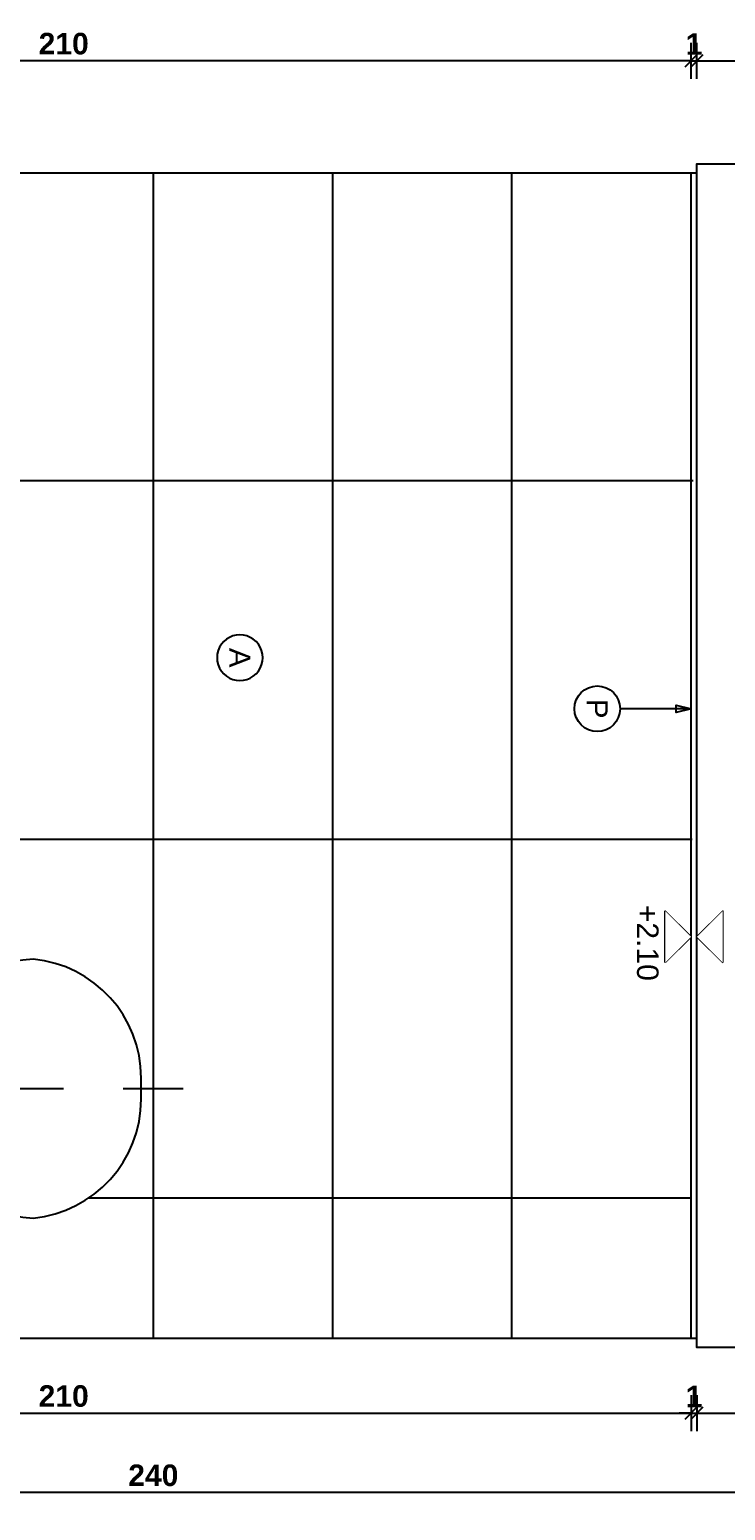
# Model space of a CAD drawing. Extents: x 1 to 126, y -14 to 17.
# Tile 101 of 132: x 79.09 to 80.25, y -0.83 to 1.64. Entities that reach past the tile are written whole.
import ezdxf
from ezdxf.enums import TextEntityAlignment as Align

# ---------------------------------------------------------------- set-up
doc = ezdxf.new("R2010")
doc.units = 0
doc.set_wipeout_variables(frame=1)
doc.header["$PDMODE"] = 3
doc.linetypes.add('DASHDOT', pattern=[1, 0.5, -0.25, 0, -0.25])
for name, color, linetype in [('A-ALBA-0', 9, 'Continuous'), ('A-ALBA-1', 1, 'Continuous'), ('A-ALBA-2', 2, 'Continuous'), ('A-ANNO-SIMB @ 20', 2, 'Continuous'), ('A-ANOT-COTA-PARC', 1, 'Continuous'), ('A-ANOT-NIVL @ 20', 2, 'Continuous'), ('A-ANOT-TTEC', 2, 'Continuous'), ('A-EQPM-FIJO', 1, 'Continuous')]:
    doc.layers.add(name, color=color, linetype=linetype)
doc.layers.add('A-ALBA-4', color=2, linetype='Continuous', lineweight=25)
doc.styles.add('BIS-ANOT', font='swiss.ttf')
doc.styles.add('BIS-COTA', font='swissb.ttf')
doc.styles.add('BIS-TXT', font='swiss.ttf')
doc.styles.add('E5-100', font='micross.ttf')
doc.dimstyles.new('BIS-COTA-PARC', dxfattribs={"dimscale": 0, "dimtxt": 0.0018, "dimasz": 0.001, "dimexe": 0.0015, "dimexo": 0, "dimgap": 0.0005, "dimtad": 1, "dimdec": 0, "dimlfac": 100, "dimzin": 9, "dimdsep": 46, "dimtxsty": 'BIS-COTA', "dimblk": 'OBLIQUE', "dimcen": 2.5, "dimclrd": 256, "dimclre": 251, "dimclrt": 2, "dimadec": 1, "dimazin": 2, "dimtfac": 1, "dimtdec": 0, "dimtix": 1, "dimtmove": 2, "dimatfit": 3, "dimldrblk": 'DOT', "dimfxl": 0.0015, "dimfxlon": 1, "dimtolj": 1, "dimtzin": 0, "dimarcsym": 0})

# ---------------------------------------------------------------- blocks, each defined once
blk = doc.blocks.new('BIS-IPMR-FA')
blk.add_wipeout([(-0.02, 0.4796), (-0.1801, 0.4796), (-0.1794, 0.4588), (-0.1772, 0.438), (-0.1736, 0.4175), (-0.1686, 0.3973), (-0.1622, 0.3774), (-0.1544, 0.3581), (-0.1453, 0.3393), (-0.135, 0.3213), (-0.1234, 0.3039), (-0.1106, 0.2875), (-0.0967, 0.2719), (-0.117, 0), (-0.117, 0), (0.117, 0), (0.0967, 0.2719), (0.1106, 0.2875), (0.1234, 0.3039), (0.135, 0.3213), (0.1453, 0.3393), (0.1544, 0.3581), (0.1622, 0.3774), (0.1686, 0.3973), (0.1736, 0.4175), (0.1772, 0.438), (0.1794, 0.4588), (0.1801, 0.4796), (0.02, 0.4796), (0.02, 0.7012), (0.0209, 0.7012), (0.0218, 0.7014), (0.0227, 0.7016), (0.0236, 0.7019), (0.0245, 0.7022), (0.0253, 0.7027), (0.026, 0.7032), (0.0267, 0.7038), (0.0274, 0.7045), (0.028, 0.7052), (0.0285, 0.7059), (0.029, 0.7067), (0.0293, 0.7076), (0.0296, 0.7085), (0.0298, 0.7094), (0.03, 0.7103), (0.03, 0.7112), (0.04, 0.76), (0.1025, 0.76), (0.1198, 0.7775), (0.1359, 0.7961), (0.1508, 0.8157), (0.1642, 0.8363), (0.1763, 0.8577), (0.1869, 0.8799), (0.196, 0.9027), (0.2036, 0.9261), (0.2095, 0.95), (0.2139, 0.9742), (0.2166, 0.9987), (0.214, 1.0169), (0.2097, 1.0349), (0.2038, 1.0523), (0.1964, 1.0692), (0.1874, 1.0853), (0.1769, 1.1005), (0.1651, 1.1146), (0.152, 1.1277), (0.1378, 1.1394), (0.1226, 1.1498), (0.1065, 1.1588), (0.0896, 1.1662), (0.0721, 1.1721), (0.0542, 1.1763), (0.0359, 1.1788), (0.0175, 1.1797), (-0.0175, 1.1797), (-0.0359, 1.1788), (-0.0542, 1.1763), (-0.0721, 1.1721), (-0.0896, 1.1662), (-0.1065, 1.1588), (-0.1226, 1.1498), (-0.1378, 1.1394), (-0.152, 1.1277), (-0.1651, 1.1146), (-0.1769, 1.1005), (-0.1874, 1.0853), (-0.1964, 1.0692), (-0.2038, 1.0523), (-0.2097, 1.0349), (-0.214, 1.0169), (-0.2166, 0.9987), (-0.2139, 0.9742), (-0.2095, 0.95), (-0.2036, 0.9261), (-0.196, 0.9027), (-0.1869, 0.8799), (-0.1763, 0.8577), (-0.1642, 0.8363), (-0.1508, 0.8157), (-0.1359, 0.7961), (-0.1198, 0.7775), (-0.1025, 0.76), (-0.04, 0.76), (-0.03, 0.7112), (-0.03, 0.7103), (-0.0298, 0.7094), (-0.0296, 0.7085), (-0.0293, 0.7076), (-0.029, 0.7067), (-0.0285, 0.7059), (-0.028, 0.7052), (-0.0274, 0.7045), (-0.0267, 0.7038), (-0.026, 0.7032), (-0.0253, 0.7027), (-0.0245, 0.7022), (-0.0236, 0.7019), (-0.0227, 0.7016), (-0.0218, 0.7014), (-0.0209, 0.7012), (-0.02, 0.7012)])
for p, q in [((0.0175, 1.1797), (-0.0175, 1.1797)), ((0.1025, 0.76), (-0.1025, 0.76)), ((-0.04, 0.76), (-0.03, 0.7112)), ((0.03, 0.7112), (0.04, 0.76)), ((-0.02, 0.7012), (-0.02, 0.4796)), ((-0.02, 0.7012), (0.02, 0.7012)), ((0.02, 0.4796), (0.02, 0.7012)), ((-0.1801, 0.4796), (0.1801, 0.4796)), ((-0.1796, 0.4616), (0.1796, 0.4616)), ((-0.0967, 0.2719), (-0.117, 0)), ((0.117, 0), (0.0967, 0.2719)), ((-0.117, 0), (0.117, 0)), ((-0.117, 0), (-0.117, 0))]:
    blk.add_line(p, q)
for centre, radius, start, end in [((-0.0175, 0.9797), 0.2, 90, 174.5576), ((0.0175, 0.9797), 0.2, 5.4424, 90), ((0.1494, 1.027), 0.3671, 184.4344, 226.6703), ((-0.1494, 1.027), 0.3671, 313.3297, 355.5656), ((-0.02, 0.7112), 0.01, 180, 270), ((0.02, 0.7112), 0.01, 270, 0), ((0.12, 0.4796), 0.3001, 180, 223.7892), ((-0.12, 0.4796), 0.3001, 316.2108, 0), ((0.0035, 0.4484), 0.1946, 247.7159, 292.2841)]:
    blk.add_arc(centre, radius, start, end)
blk = doc.blocks.new('A-ANNO-NOM-2')
blk.add_wipeout([(0, -0.00191), (0.0003, -0.00189), (0.00059, -0.00182), (0.00087, -0.0017), (0.00112, -0.00155), (0.00135, -0.00135), (0.00155, -0.00112), (0.0017, -0.00087), (0.00182, -0.00059), (0.00189, -0.0003), (0.00191, 0), (0.00189, 0.0003), (0.00182, 0.00059), (0.0017, 0.00087), (0.00155, 0.00112), (0.00135, 0.00135), (0.00112, 0.00155), (0.00087, 0.0017), (0.00059, 0.00182), (0.0003, 0.00189), (0, 0.00191), (-0.0003, 0.00189), (-0.00059, 0.00182), (-0.00087, 0.0017), (-0.00112, 0.00155), (-0.00135, 0.00135), (-0.00155, 0.00112), (-0.0017, 0.00087), (-0.00182, 0.00059), (-0.00189, 0.0003), (-0.00191, 0), (-0.00189, -0.0003), (-0.00182, -0.00059), (-0.0017, -0.00087), (-0.00155, -0.00112), (-0.00135, -0.00135), (-0.00112, -0.00155), (-0.00087, -0.0017), (-0.00059, -0.00182), (-0.0003, -0.00189)])
blk.add_lwpolyline([(0, -0.00191), (0.0003, -0.00189), (0.00059, -0.00182), (0.00087, -0.0017), (0.00112, -0.00155), (0.00135, -0.00135), (0.00155, -0.00112), (0.0017, -0.00087), (0.00182, -0.00059), (0.00189, -0.0003), (0.00191, 0), (0.00189, 0.0003), (0.00182, 0.00059), (0.0017, 0.00087), (0.00155, 0.00112), (0.00135, 0.00135), (0.00112, 0.00155), (0.00087, 0.0017), (0.00059, 0.00182), (0.0003, 0.00189), (0, 0.00191), (-0.0003, 0.00189), (-0.00059, 0.00182), (-0.00087, 0.0017), (-0.00112, 0.00155), (-0.00135, 0.00135), (-0.00155, 0.00112), (-0.0017, 0.00087), (-0.00182, 0.00059), (-0.00189, 0.0003), (-0.00191, 0), (-0.00189, -0.0003), (-0.00182, -0.00059), (-0.0017, -0.00087), (-0.00155, -0.00112), (-0.00135, -0.00135), (-0.00112, -0.00155), (-0.00087, -0.0017), (-0.00059, -0.00182), (-0.0003, -0.00189)], close=True)
at = {"color": 1, "linetype": 'Continuous', "style": 'E5-100'}
blk.add_attdef('LETRA', text='', height=0.00175, dxfattribs=at).set_placement((0, 0), align=Align.MIDDLE_CENTER)
blk = doc.blocks.new('*U53')
blk.add_lwpolyline([(0, 0.00785), (0.00031, 0.0066), (-0.00031, 0.0066)], close=True)
blk.add_wipeout([(0, -0.00191), (0.0003, -0.00189), (0.00059, -0.00182), (0.00087, -0.0017), (0.00112, -0.00155), (0.00135, -0.00135), (0.00155, -0.00112), (0.0017, -0.00087), (0.00182, -0.00059), (0.00189, -0.0003), (0.00191, 0), (0.00189, 0.0003), (0.00182, 0.00059), (0.0017, 0.00087), (0.00155, 0.00112), (0.00135, 0.00135), (0.00112, 0.00155), (0.00087, 0.0017), (0.00059, 0.00182), (0.0003, 0.00189), (0, 0.00191), (-0.0003, 0.00189), (-0.00059, 0.00182), (-0.00087, 0.0017), (-0.00112, 0.00155), (-0.00135, 0.00135), (-0.00155, 0.00112), (-0.0017, 0.00087), (-0.00182, 0.00059), (-0.00189, 0.0003), (-0.00191, 0), (-0.00189, -0.0003), (-0.00182, -0.00059), (-0.0017, -0.00087), (-0.00155, -0.00112), (-0.00135, -0.00135), (-0.00112, -0.00155), (-0.00087, -0.0017), (-0.00059, -0.00182), (-0.0003, -0.00189)])
at = {"linetype": 'Continuous'}
blk.add_line((0, 0.00785), (0, 0.00191), dxfattribs=at)
blk.add_circle((0, 0), 0.00191)
at = {"color": 1, "linetype": 'Continuous', "style": 'E5-100'}
blk.add_attdef('LETRA', text='', height=0.00175, dxfattribs=at).set_placement((0, 0), align=Align.MIDDLE_CENTER)
blk = doc.blocks.new('_Oblique')
at = {"color": 0, "lineweight": -2}
blk.add_line((-0.5, -0.5), (0.5, 0.5), dxfattribs=at)
blk = doc.blocks.new('*D558')
at = {"layer": 'A-ANOT-COTA-PARC', "color": 251, "lineweight": -2, "transparency": 16777216}
for p, q in [((78.0931, -0.6409), (78.0931, -0.7009)), ((80.1931, -0.6409), (80.1931, -0.7009))]:
    blk.add_line(p, q, dxfattribs=at)
at = {"layer": 'A-ANOT-COTA-PARC', "lineweight": -2, "transparency": 16777216}
blk.add_line((78.0931, -0.6709), (80.1931, -0.6709), dxfattribs=at)
at = {"layer": 'Defpoints', "color": 0, "transparency": 16777216}
for p in [(78.0931, -0.546), (80.1931, -0.546), (80.1931, -0.6709)]:
    blk.add_point(p, dxfattribs=at)
at = {"layer": 'A-ANOT-COTA-PARC', "lineweight": -2, "transparency": 16777216, "xscale": 0.02, "yscale": 0.02, "zscale": 0.02, "rotation": 180}
blk.add_blockref('_Oblique', (78.0931, -0.6709), dxfattribs=at)
at = {"layer": 'A-ANOT-COTA-PARC', "lineweight": -2, "transparency": 16777216, "xscale": 0.02, "yscale": 0.02, "zscale": 0.02}
blk.add_blockref('_Oblique', (80.1931, -0.6709), dxfattribs=at)
at = {"layer": 'A-ANOT-COTA-PARC', "color": 2, "transparency": 16777216, "insert": (79.1431, -0.6424), "char_height": 0.036, "attachment_point": 5, "style": 'BIS-COTA'}
blk.add_mtext('\\A1;210', dxfattribs=at)
blk = doc.blocks.new('_Dot')
at = {"color": 0, "linetype": 'ByBlock', "lineweight": -2}
blk.add_line((-0.5, 0), (-1, 0), dxfattribs=at)
at = {"color": 0, "linetype": 'ByBlock', "const_width": 0.5}
blk.add_lwpolyline([(-0.25, 0, 1), (0.25, 0, 1)], format="xyb", close=True, dxfattribs=at)
blk = doc.blocks.new('*D559')
at = {"layer": 'A-ANOT-COTA-PARC', "color": 251, "lineweight": -2, "transparency": 16777216}
for p, q in [((80.1931, -0.6409), (80.1931, -0.7009)), ((80.2031, -0.6409), (80.2031, -0.7009))]:
    blk.add_line(p, q, dxfattribs=at)
at = {"layer": 'A-ANOT-COTA-PARC', "lineweight": -2, "transparency": 16777216}
for p, q in [((80.1931, -0.6709), (80.1731, -0.6709)), ((80.1931, -0.6709), (80.2031, -0.6709)), ((80.2031, -0.6709), (80.2231, -0.6709))]:
    blk.add_line(p, q, dxfattribs=at)
at = {"layer": 'Defpoints', "color": 0, "transparency": 16777216}
for p in [(80.1931, -0.546), (80.2031, -0.546), (80.2031, -0.6709)]:
    blk.add_point(p, dxfattribs=at)
at = {"layer": 'A-ANOT-COTA-PARC', "lineweight": -2, "transparency": 16777216, "xscale": 0.02, "yscale": 0.02, "zscale": 0.02}
blk.add_blockref('_Oblique', (80.1931, -0.6709), dxfattribs=at)
at = {"layer": 'A-ANOT-COTA-PARC', "lineweight": -2, "transparency": 16777216, "xscale": 0.02, "yscale": 0.02, "zscale": 0.02, "rotation": 180}
blk.add_blockref('_Oblique', (80.2031, -0.6709), dxfattribs=at)
at = {"layer": 'A-ANOT-COTA-PARC', "color": 2, "transparency": 16777216, "insert": (80.1981, -0.6429), "char_height": 0.036, "attachment_point": 5, "style": 'BIS-COTA'}
blk.add_mtext('\\A1;1', dxfattribs=at)
blk = doc.blocks.new('*D560')
at = {"layer": 'A-ANOT-COTA-PARC', "color": 251, "lineweight": -2, "transparency": 16777216}
for p, q in [((80.2031, -0.6409), (80.2031, -0.7009)), ((80.4931, -0.6409), (80.4931, -0.7009))]:
    blk.add_line(p, q, dxfattribs=at)
at = {"layer": 'A-ANOT-COTA-PARC', "lineweight": -2, "transparency": 16777216}
blk.add_line((80.2031, -0.6709), (80.4931, -0.6709), dxfattribs=at)
at = {"layer": 'Defpoints', "color": 0, "transparency": 16777216}
for p in [(80.2031, -0.561), (80.4931, -0.561), (80.4931, -0.6709)]:
    blk.add_point(p, dxfattribs=at)
at = {"layer": 'A-ANOT-COTA-PARC', "lineweight": -2, "transparency": 16777216, "xscale": 0.02, "yscale": 0.02, "zscale": 0.02, "rotation": 180}
blk.add_blockref('_Oblique', (80.2031, -0.6709), dxfattribs=at)
at = {"layer": 'A-ANOT-COTA-PARC', "lineweight": -2, "transparency": 16777216, "xscale": 0.02, "yscale": 0.02, "zscale": 0.02}
blk.add_blockref('_Oblique', (80.4931, -0.6709), dxfattribs=at)
at = {"layer": 'A-ANOT-COTA-PARC', "color": 2, "transparency": 16777216, "insert": (80.3481, -0.6423), "char_height": 0.036, "attachment_point": 5, "style": 'BIS-COTA'}
blk.add_mtext('\\A1;29', dxfattribs=at)
blk = doc.blocks.new('*D561')
at = {"layer": 'A-ANOT-COTA-PARC', "color": 251, "lineweight": -2, "transparency": 16777216}
for p, q in [((78.0931, -0.7735), (78.0931, -0.8335)), ((80.4931, -0.7735), (80.4931, -0.8335))]:
    blk.add_line(p, q, dxfattribs=at)
at = {"layer": 'A-ANOT-COTA-PARC', "lineweight": -2, "transparency": 16777216}
blk.add_line((80.4931, -0.8035), (78.0931, -0.8035), dxfattribs=at)
at = {"layer": 'Defpoints', "color": 0, "transparency": 16777216}
for p in [(78.0931, -0.546), (80.4931, -0.561), (78.0931, -0.8035)]:
    blk.add_point(p, dxfattribs=at)
at = {"layer": 'A-ANOT-COTA-PARC', "lineweight": -2, "transparency": 16777216, "xscale": 0.02, "yscale": 0.02, "zscale": 0.02, "rotation": 180}
blk.add_blockref('_Oblique', (78.0931, -0.8035), dxfattribs=at)
at = {"layer": 'A-ANOT-COTA-PARC', "lineweight": -2, "transparency": 16777216, "xscale": 0.02, "yscale": 0.02, "zscale": 0.02}
blk.add_blockref('_Oblique', (80.4931, -0.8035), dxfattribs=at)
at = {"layer": 'A-ANOT-COTA-PARC', "color": 2, "transparency": 16777216, "insert": (79.2931, -0.775), "char_height": 0.036, "attachment_point": 5, "style": 'BIS-COTA'}
blk.add_mtext('\\A1;240', dxfattribs=at)
blk = doc.blocks.new('*D566')
at = {"layer": 'A-ANOT-COTA-PARC', "color": 251, "lineweight": -2, "transparency": 16777216}
for p, q in [((80.1931, 1.5616), (80.1931, 1.6216)), ((80.2031, 1.5616), (80.2031, 1.6216))]:
    blk.add_line(p, q, dxfattribs=at)
at = {"layer": 'A-ANOT-COTA-PARC', "lineweight": -2, "transparency": 16777216}
for p, q in [((80.1931, 1.5916), (80.1731, 1.5916)), ((80.1931, 1.5916), (80.2031, 1.5916)), ((80.2031, 1.5916), (80.2231, 1.5916))]:
    blk.add_line(p, q, dxfattribs=at)
at = {"layer": 'Defpoints', "color": 0, "transparency": 16777216}
for p in [(80.2031, 1.5916), (80.1931, 1.404), (80.2031, 1.404)]:
    blk.add_point(p, dxfattribs=at)
at = {"layer": 'A-ANOT-COTA-PARC', "lineweight": -2, "transparency": 16777216, "xscale": 0.02, "yscale": 0.02, "zscale": 0.02}
blk.add_blockref('_Oblique', (80.1931, 1.5916), dxfattribs=at)
at = {"layer": 'A-ANOT-COTA-PARC', "lineweight": -2, "transparency": 16777216, "xscale": 0.02, "yscale": 0.02, "zscale": 0.02, "rotation": 180}
blk.add_blockref('_Oblique', (80.2031, 1.5916), dxfattribs=at)
at = {"layer": 'A-ANOT-COTA-PARC', "color": 2, "transparency": 16777216, "insert": (80.1981, 1.6196), "char_height": 0.036, "attachment_point": 5, "style": 'BIS-COTA'}
blk.add_mtext('\\A1;1', dxfattribs=at)
blk = doc.blocks.new('*D567')
at = {"layer": 'A-ANOT-COTA-PARC', "color": 251, "lineweight": -2, "transparency": 16777216}
for p, q in [((80.2031, 1.5616), (80.2031, 1.6216)), ((80.4931, 1.5616), (80.4931, 1.6216))]:
    blk.add_line(p, q, dxfattribs=at)
at = {"layer": 'A-ANOT-COTA-PARC', "lineweight": -2, "transparency": 16777216}
blk.add_line((80.2031, 1.5916), (80.4931, 1.5916), dxfattribs=at)
at = {"layer": 'Defpoints', "color": 0, "transparency": 16777216}
for p in [(80.4931, 1.5916), (80.2031, 1.419), (80.4931, 1.419)]:
    blk.add_point(p, dxfattribs=at)
at = {"layer": 'A-ANOT-COTA-PARC', "lineweight": -2, "transparency": 16777216, "xscale": 0.02, "yscale": 0.02, "zscale": 0.02, "rotation": 180}
blk.add_blockref('_Oblique', (80.2031, 1.5916), dxfattribs=at)
at = {"layer": 'A-ANOT-COTA-PARC', "lineweight": -2, "transparency": 16777216, "xscale": 0.02, "yscale": 0.02, "zscale": 0.02}
blk.add_blockref('_Oblique', (80.4931, 1.5916), dxfattribs=at)
at = {"layer": 'A-ANOT-COTA-PARC', "color": 2, "transparency": 16777216, "insert": (80.3481, 1.6201), "char_height": 0.036, "attachment_point": 5, "style": 'BIS-COTA'}
blk.add_mtext('\\A1;29', dxfattribs=at)
blk = doc.blocks.new('*D568')
at = {"layer": 'A-ANOT-COTA-PARC', "color": 251, "lineweight": -2, "transparency": 16777216}
for p, q in [((78.0931, 1.5616), (78.0931, 1.6216)), ((80.1931, 1.5616), (80.1931, 1.6216))]:
    blk.add_line(p, q, dxfattribs=at)
at = {"layer": 'A-ANOT-COTA-PARC', "lineweight": -2, "transparency": 16777216}
blk.add_line((80.1931, 1.5916), (78.0931, 1.5916), dxfattribs=at)
at = {"layer": 'Defpoints', "color": 0, "transparency": 16777216}
for p in [(78.0931, 1.5916), (78.0931, 1.404), (80.1931, 1.404)]:
    blk.add_point(p, dxfattribs=at)
at = {"layer": 'A-ANOT-COTA-PARC', "lineweight": -2, "transparency": 16777216, "xscale": 0.02, "yscale": 0.02, "zscale": 0.02, "rotation": 180}
blk.add_blockref('_Oblique', (78.0931, 1.5916), dxfattribs=at)
at = {"layer": 'A-ANOT-COTA-PARC', "lineweight": -2, "transparency": 16777216, "xscale": 0.02, "yscale": 0.02, "zscale": 0.02}
blk.add_blockref('_Oblique', (80.1931, 1.5916), dxfattribs=at)
at = {"layer": 'A-ANOT-COTA-PARC', "color": 2, "transparency": 16777216, "insert": (79.1431, 1.6201), "char_height": 0.036, "attachment_point": 5, "style": 'BIS-COTA'}
blk.add_mtext('\\A1;210', dxfattribs=at)
blk = doc.blocks.new('*U175')
at = {"color": 0, "linetype": 'Continuous'}
blk.add_line((-0.0043, 0), (0.00215, 0), dxfattribs=at)
at = {"color": 0, "linetype": 'Continuous', "ltscale": 5}
blk.add_lwpolyline([(-0.00215, 0.00215), (0.00215, 0.00215), (0, 0), (-0.00215, 0.00215)], dxfattribs=at)
blk.add_wipeout([(0, 0), (0.00215, 0.00215), (-0.00215, 0.00215)])
blk = doc.blocks.new('*U47')
at = {"color": 0, "linetype": 'Continuous'}
blk.add_line((-0.0043, 0), (0.00215, 0), dxfattribs=at)
at = {"color": 0, "linetype": 'Continuous', "ltscale": 5}
blk.add_lwpolyline([(-0.00215, -0.00215), (0.00215, -0.00215), (0, 0), (-0.00215, -0.00215)], dxfattribs=at)
blk.add_wipeout([(0, 0), (0.00215, -0.00215), (-0.00215, -0.00215)])

msp = doc.modelspace()

# ---------------------------------------------------------------- hatches: boundary and pattern name
at = {"layer": 'A-ALBA-0'}
h = msp.add_hatch(dxfattribs=at)
h.set_pattern_fill('_USER', color=256, scale=0.3, angle=270, pattern_type=0)
h.set_pattern_definition([(270, (80.1931, -0.9146), (0.3, -4e-16), [])])
h.paths.add_polyline_path([(78.0981, 1.404), (80.1981, 1.404), (80.1931, -0.546), (78.0931, -0.546)])
h = msp.add_hatch(dxfattribs=at)
h.set_pattern_fill('_USER', color=256, scale=0.6, angle=90, pattern_type=0)
h.set_pattern_definition([(360, (103.8416, -76.5112), (8e-16, 0.6), [])])
h.paths.add_polyline_path([(78.0981, 1.404), (80.1981, 1.404), (80.1931, -0.546), (78.0931, -0.546)])

# ---------------------------------------------------------------- linework, layer by layer
at = {"layer": 'A-ALBA-1'}
for p, q in [((80.1931, -0.546), (80.1931, 1.404)), ((80.2031, -0.546), (80.2031, 1.404))]:
    msp.add_line(p, q, dxfattribs=at)
at = {"layer": 'A-ALBA-4'}
msp.add_lwpolyline([(80.9334, -0.561), (80.2031, -0.561), (80.2031, -0.546), (78.0931, -0.546), (78.0931, 1.404), (80.2031, 1.404), (80.2031, 1.419), (81.0897, 1.419)], close=True, dxfattribs=at)

# ---------------------------------------------------------------- dimensions: what is measured, and where the dimension line sits
at = {"layer": 'A-ANOT-COTA-PARC'}
for base, p1, p2, picture, middle in [((78.0931, 1.5916), (80.1931, 1.404), (78.0931, 1.404), '*D568', (79.1431, 1.6201)), ((80.2031, 1.5916), (80.1931, 1.404), (80.2031, 1.404), '*D566', (80.1981, 1.6196)), ((80.4931, 1.5916), (80.2031, 1.419), (80.4931, 1.419), '*D567', (80.3481, 1.6201)), ((80.1931, -0.6709), (78.0931, -0.546), (80.1931, -0.546), '*D558', (79.1431, -0.6424)), ((78.0931, -0.8035), (80.4931, -0.561), (78.0931, -0.546), '*D561', (79.2931, -0.775)), ((80.2031, -0.6709), (80.1931, -0.546), (80.2031, -0.546), '*D559', (80.1981, -0.6429)), ((80.4931, -0.6709), (80.2031, -0.561), (80.4931, -0.561), '*D560', (80.3481, -0.6423))]:
    dim = msp.add_linear_dim(base=base, p1=p1, p2=p2, dimstyle='BIS-COTA-PARC', override={"dimscale": 0, "dimtix": 1, "dimtofl": 1, "dimtmove": 2, "dimatfit": 3}, dxfattribs=at)
    dim.commit()
    dim.dimension.update_dxf_attribs({"geometry": picture, "text_midpoint": middle})

# ---------------------------------------------------------------- next in the draw order: block references
at = {"layer": 'A-ANNO-SIMB @ 20', "linetype": 'Continuous'}
ref = msp.add_blockref('A-ANNO-NOM-2', (79.438, 0.593), dxfattribs=dict(at, xscale=20, yscale=20, zscale=20, rotation=269.9999999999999))
ref.add_attrib('LETRA', 'A', dxfattribs={"layer": '0', "color": 1, "linetype": 'Continuous', "height": 0.035, "rotation": 270, "style": 'BIS-ANOT'}).set_placement((79.438, 0.593), align=Align.MIDDLE_CENTER)
at = {"layer": 'A-ANNO-SIMB @ 20', "linetype": 'Continuous', "xscale": 20, "yscale": 20, "zscale": 20, "rotation": 269.9999999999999}
msp.add_blockref('*U53', (80.0362, 0.5076), dxfattribs=at).add_auto_attribs({'LETRA': 'P'})
at = {"layer": 'A-ANOT-NIVL @ 20', "xscale": 20, "yscale": 20, "zscale": 20, "rotation": 90.00000003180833}
msp.add_blockref('*U175', (80.1931, 0.1262), dxfattribs=at)
at = {"layer": 'A-EQPM-FIJO', "linetype": 'Continuous', "rotation": 269.9999999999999}
msp.add_blockref('BIS-IPMR-FA', (78.0931, -0.1278), dxfattribs=at)

# ---------------------------------------------------------------- next in the draw order: linework, layer by layer
at = {"layer": 'A-ALBA-2', "linetype": 'DASHDOT', "ltscale": 0.1}
msp.add_line((77.6429, -0.1278), (79.3903, -0.1278), dxfattribs=at)

# ---------------------------------------------------------------- next in the draw order: block references
at = {"layer": 'A-ANOT-NIVL @ 20', "xscale": 20, "yscale": 20, "zscale": 20, "rotation": 90.00000003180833}
msp.add_blockref('*U47', (80.2031, 0.1262), dxfattribs=at)

# ---------------------------------------------------------------- next in the draw order: texts
at = {"layer": 'A-ANOT-TTEC', "insert": (80.1022, 0.1796), "char_height": 0.036, "attachment_point": 7, "rotation": 270, "style": 'BIS-TXT'}
msp.add_mtext_dynamic_manual_height_columns('+2.10', width=0.605992, gutter_width=0.025, heights=[0], dxfattribs=at)

doc.saveas('drawing.dxf')
